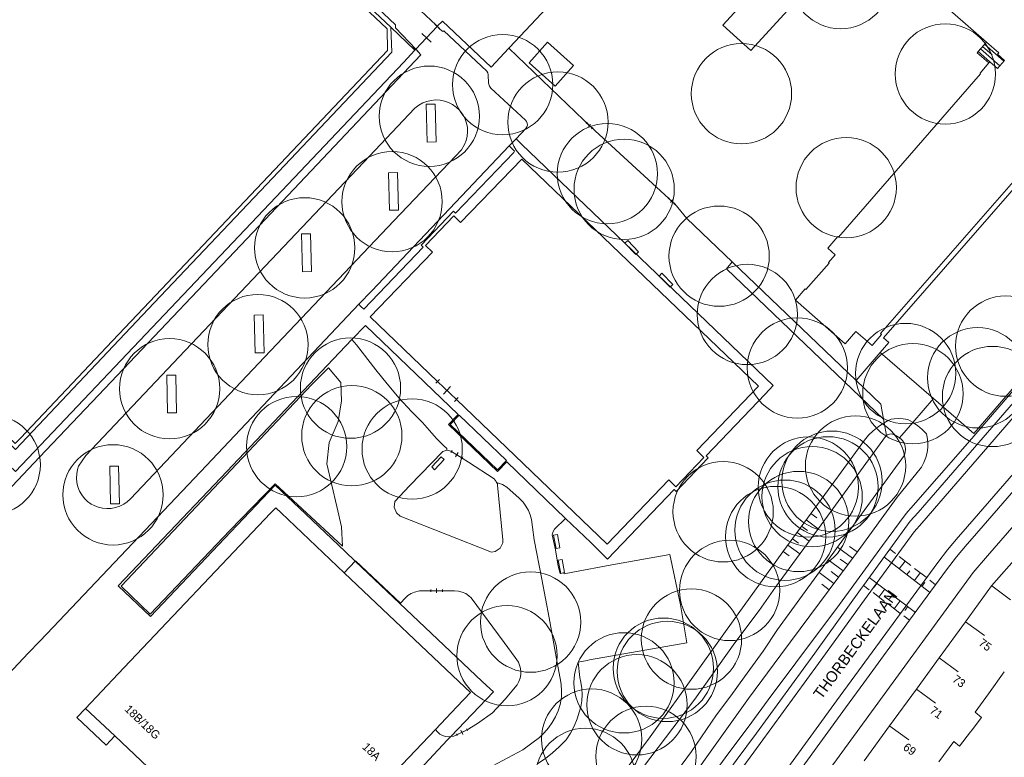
# Model space of a CAD drawing. Header units: metres. Extents: x 134994 to 136506, y 457393 to 459006.
# Tile 9 of 171: x 135169 to 135295, y 457637 to 457731. Entities that reach past the tile are written whole.
import ezdxf
from ezdxf.enums import TextEntityAlignment as Align

# ---------------------------------------------------------------- set-up
doc = ezdxf.new("R2010")
doc.units = ezdxf.units.M
for name, color, linetype, lineweight in [('B-WE-GR-BOOM-S', 250, 'Continuous', 13), ('B-WE-GW_TALUDLIJNEN', 251, 'Continuous', 5), ('B-WE-KG_BEBOUWING', 251, 'Continuous', 20), ('B-WE-KG_BEBOUWING TUSSENMUUR', 251, 'Continuous', 5), ('B-WE-KG_HUISNR', 251, 'Continuous', 5), ('B-WE-KG_ONDERGROND_REST', 251, 'Continuous', 5), ('B-WE-KG_STRAATNAAM', 251, 'Continuous', 5)]:
    doc.layers.add(name, color=color, linetype=linetype, lineweight=lineweight)
doc.styles.add('Styledgn000', font='dgn000.shx')

# ---------------------------------------------------------------- blocks, each defined once
blk = doc.blocks.new('SGR-BOOM_02')
blk.add_circle((0, 0), 6.4)

msp = doc.modelspace()

# ---------------------------------------------------------------- linework, layer by layer
at = {"layer": 'B-WE-GW_TALUDLIJNEN'}
for p, q in [((135269.88, 457668.26), (135270.65, 457667.69)), ((135269.29, 457667.45), (135270.83, 457666.32)), ((135268.11, 457665.83), (135269.65, 457664.71)), ((135268.7, 457666.64), (135269.47, 457666.08)), ((135267.52, 457665.03), (135268.29, 457664.46)), ((135266.33, 457663.41), (135267.11, 457662.85)), ((135266.93, 457664.22), (135268.46, 457663.1)), ((135275.19, 457662.55), (135273.29, 457663.95)), ((135275.78, 457663.35), (135274.83, 457664.05)), ((135274, 457660.94), (135272.1, 457662.34)), ((135274.59, 457661.74), (135273.64, 457662.45)), ((135272.81, 457659.33), (135270.92, 457660.73)), ((135273.4, 457660.14), (135272.45, 457660.84)), ((135272.21, 457658.53), (135271.26, 457659.23))]:
    msp.add_line(p, q, dxfattribs=at)
at = {"layer": 'B-WE-GW_TALUDLIJNEN', "flags": 128}
for points in [[(135282.89, 457679.88), (135283.48, 457679.48), (135284.08, 457678.98), (135284.62, 457678.42), (135284.71, 457678.01), (135284.79, 457677.35), (135284.79, 457676.68), (135284.71, 457676.03), (135284.55, 457675.39), (135284.31, 457674.77), (135284, 457674.18), (135280.89, 457670.34), (135275.92, 457663.5), (135266.03, 457650.23), (135261.9, 457644.65), (135250.33, 457628.46), (135245.88, 457622.54), (135242.01, 457617.33), (135224.26, 457593.17), (135222.89, 457594.05)], [(135279.24, 457679.84), (135279.14, 457679.78), (135278.46, 457679.33), (135277.82, 457678.82), (135277.24, 457678.24), (135276.72, 457677.61), (135273.39, 457673.05)], [(135279.24, 457679.84), (135279.67, 457680.07), (135280.13, 457680.28), (135280.5, 457680.35), (135281.09, 457680.4), (135281.67, 457680.36), (135282.25, 457680.24), (135282.84, 457679.92), (135282.89, 457679.88)], [(135273.39, 457673.05), (135266.29, 457663.35), (135260.58, 457655.46), (135255.47, 457648.26), (135249.37, 457639.74), (135243.04, 457631.23), (135239.62, 457626.59), (135237.08, 457623.09)]]:
    msp.add_lwpolyline(points, dxfattribs=at)
at = {"layer": 'B-WE-KG_BEBOUWING', "flags": 128}
for points in [[(135302.3, 457718.11), (135278.78, 457691.23), (135278.91, 457691.09), (135277.69, 457689.7), (135275.62, 457691.5), (135274.24, 457689.92), (135267.91, 457695.49), (135269.16, 457696.92), (135269.23, 457696.85), (135272.2, 457700.22), (135272.12, 457700.28), (135272.99, 457701.27), (135272.04, 457702.11), (135273.33, 457703.59), (135273.4, 457703.53), (135291.54, 457724.38), (135291.47, 457724.45), (135292.61, 457725.76), (135292.74, 457725.91), (135293.72, 457725.06), (135294.6, 457726.07), (135293.7, 457726.86), (135293.88, 457727.04), (135292.29, 457728.43), (135272.92, 457745.32)], [(135177.3, 457643.39), (135176.19, 457642.22), (135179.93, 457638.68), (135181.04, 457639.87), (135196.99, 457624.73), (135202.19, 457619.81), (135206.76, 457624.64), (135208.79, 457626.79), (135209.51, 457627.54), (135215.7, 457634.08), (135217.73, 457636.22), (135221.97, 457640.69), (135224.71, 457643.57), (135226.44, 457645.41), (135225.74, 457646.07), (135210.33, 457660.69), (135202.27, 457668.33), (135201.58, 457668.99), (135200.91, 457668.3), (135181.46, 457647.78), (135177.3, 457643.39), (135181.04, 457639.87)], [(135276.68, 457636.7), (135279.93, 457641.16), (135283.35, 457645.84), (135286.25, 457649.83), (135289.62, 457654.45), (135292.95, 457659.02), (135296.46, 457663.04)], [(135294.57, 457648.04), (135292.54, 457645.24), (135290.83, 457642.9), (135291.66, 457642.24), (135290.47, 457640.65), (135290.27, 457640.39), (135288.84, 457638.57), (135288.11, 457639.16), (135286.22, 457636.58)]]:
    msp.add_lwpolyline(points, dxfattribs=at)
msp.add_lwpolyline([(135237.26, 457722.78), (135233.94, 457725.76), (135236.27, 457728.42), (135239.6, 457725.45)], close=True, dxfattribs=at)
at = {"layer": 'B-WE-KG_BEBOUWING'}
msp.add_lwpolyline([(135229.88, 457673.85), (135231.01, 457675.03), (135224.97, 457680.8), (135223.84, 457679.62)], close=True, dxfattribs=at)
at = {"layer": 'B-WE-KG_BEBOUWING TUSSENMUUR'}
for p, q in [((135292.96, 457659.02), (135295.38, 457657.25)), ((135289.61, 457654.45), (135292.03, 457652.69)), ((135286.26, 457649.82), (135288.69, 457648.05)), ((135283.37, 457645.83), (135285.79, 457644.06)), ((135279.96, 457641.14), (135282.39, 457639.37))]:
    msp.add_line(p, q, dxfattribs=at)
at = {"layer": 'B-WE-KG_ONDERGROND_REST'}
for p, q in [((135219.45, 457727.51), (135222.17, 457730.42)), ((135222.47, 457730.15), (135221.88, 457730.7)), ((135222.2, 457730.45), (135222.54, 457730.09)), ((135221.4, 457728.42), (135220.23, 457729.51)), ((135291.23, 457727.22), (135292.29, 457728.43)), ((135219.74, 457727.23), (135219.16, 457727.78)), ((135231.33, 457727.63), (135240.9, 457718.46)), ((135291.23, 457727.22), (135292.74, 457725.91)), ((135291.51, 457727.54), (135293.98, 457725.39)), ((135291.78, 457727.85), (135293, 457726.78)), ((135292.04, 457728.15), (135294.51, 457725.99)), ((135228.74, 457723.16), (135228.68, 457724.25)), ((135233.44, 457718.46), (135229.04, 457722.56)), ((135240.9, 457718.46), (135242.33, 457717.09)), ((135241.19, 457718.05), (135241.33, 457718.19)), ((135241.26, 457718.12), (135241.97, 457717.43)), ((135241.48, 457717.63), (135241.75, 457717.92)), ((135241.9, 457717.36), (135242.04, 457717.5)), ((135242.33, 457717.09), (135251.74, 457708.48)), ((135223.65, 457712.98), (135225.27, 457714.67)), ((135231.95, 457714.32), (135232.07, 457714.5)), ((135251.81, 457708.55), (135251.67, 457708.4)), ((135252.5, 457707.76), (135251.74, 457708.48)), ((135252.5, 457707.75), (135251.74, 457708.48)), ((135252.26, 457708.27), (135251.97, 457707.97)), ((135252.57, 457707.83), (135252.42, 457707.68)), ((135252.5, 457707.76), (135254.03, 457705.9)), ((135259.83, 457700.36), (135254.03, 457705.9)), ((135259.83, 457700.36), (135275.67, 457685.22)), ((135180.75, 457690.28), (135185.47, 457695.27)), ((135181.61, 457690.42), (135186.08, 457695.14)), ((135211.3, 457690.46), (135213.05, 457692.27)), ((135213.05, 457692.27), (135224.84, 457680.88)), ((135275.67, 457685.22), (135278.72, 457688.82)), ((135278.72, 457688.82), (135285.53, 457682.93)), ((135181.86, 457658.98), (135206.17, 457684.72)), ((135222.46, 457685.36), (135222, 457684.88)), ((135224.63, 457682.81), (135222.23, 457685.12)), ((135224.64, 457682.81), (135222.23, 457685.12)), ((135223.9, 457684.45), (135222.97, 457683.48)), ((135264.03, 457683.47), (135265.08, 457684.59)), ((135224.87, 457683.05), (135224.4, 457682.57)), ((135285.53, 457682.93), (135282.89, 457679.88)), ((135224.84, 457680.88), (135223.63, 457679.61)), ((135223.63, 457679.61), (135229.89, 457673.64)), ((135279.24, 457679.84), (135279.15, 457680.32)), ((135279.24, 457679.84), (135279.53, 457678.21)), ((135282.89, 457679.88), (135281.2, 457677.92)), ((135279.53, 457678.21), (135279.55, 457678.1)), ((135176.42, 457674.32), (135177.32, 457675.67)), ((135224.1, 457676.31), (135223.94, 457676.04)), ((135225.36, 457675.34), (135224.02, 457676.17)), ((135225.36, 457675.34), (135224.02, 457676.17)), ((135224.86, 457676.03), (135224.52, 457675.49)), ((135225.44, 457675.48), (135225.28, 457675.21)), ((135229.89, 457673.64), (135231.07, 457674.87)), ((135195.73, 457666.1), (135201.51, 457672.05)), ((135195.86, 457665.93), (135201.5, 457671.88)), ((135230.52, 457671.96), (135229.76, 457672.23)), ((135232.65, 457670.21), (135231.47, 457671.3)), ((135279.96, 457663.71), (135280.69, 457663.14)), ((135279.2, 457662.73), (135285.03, 457658.2)), ((135280.17, 457661.97), (135280.55, 457662.46)), ((135281.14, 457661.22), (135281.9, 457662.19)), ((135281.17, 457662.76), (135282.63, 457661.63)), ((135282.12, 457660.46), (135282.49, 457660.95)), ((135283.09, 457659.71), (135283.85, 457660.68)), ((135283.12, 457661.25), (135284.58, 457660.12)), ((135283.23, 457655.64), (135277.34, 457660.09)), ((135278.32, 457659.34), (135277.94, 457658.84)), ((135284.06, 457658.95), (135284.44, 457659.44)), ((135285.06, 457659.74), (135285.79, 457659.17)), ((135219.91, 457658.39), (135221.37, 457658.41)), ((135221.37, 457658.26), (135221.37, 457658.55)), ((135221.37, 457658.41), (135222.84, 457658.41)), ((135221.37, 457658.41), (135222.84, 457658.41)), ((135222.11, 457658.12), (135222.11, 457658.71)), ((135222.84, 457658.27), (135222.84, 457658.56)), ((135222.84, 457658.41), (135224.4, 457658.41)), ((135277.32, 457658.53), (135276.58, 457659.08)), ((135279.28, 457657.04), (135277.81, 457658.16)), ((135279.3, 457658.6), (135278.55, 457657.6)), ((135280.29, 457657.86), (135279.91, 457657.36)), ((135281.27, 457657.12), (135280.51, 457656.11)), ((135281.25, 457655.56), (135279.77, 457656.67)), ((135282.25, 457656.38), (135281.87, 457655.88)), ((135282.48, 457654.63), (135281.74, 457655.19)), ((135171.41, 457651.94), (135170.03, 457650.48)), ((135232.55, 457649.27), (135232.12, 457649.87)), ((135237.97, 457646.74), (135237.49, 457649.23)), ((135241.34, 457649.51), (135241.61, 457649.57)), ((135224.66, 457640.01), (135226.01, 457640.66)), ((135224.68, 457640.02), (135226, 457640.66)), ((135225.47, 457640.07), (135225.21, 457640.6)), ((135226.07, 457640.53), (135225.94, 457640.79)), ((135224.75, 457639.89), (135224.62, 457640.15))]:
    msp.add_line(p, q, dxfattribs=at)
at = {"layer": 'B-WE-KG_ONDERGROND_REST', "flags": 128}
for points in [[(135185.47, 457695.27), (135215.86, 457727.34), (135215.79, 457730.1), (135197.64, 457747.31), (135159.8, 457783.18), (135142.09, 457800)], [(135201.24, 457747.15), (135200.41, 457746.24), (135202.57, 457744.18), (135213.06, 457734.23), (135216.87, 457730.62), (135216.88, 457730.23)], [(135225.66, 457740.88), (135218.83, 457733.6), (135222.02, 457730.62)], [(135231.33, 457727.63), (135231.41, 457727.72), (135242.97, 457740.06), (135243.15, 457740.26)], [(135258.63, 457730.59), (135262.2, 457727.34), (135267.39, 457733.02), (135263.83, 457736.28), (135258.63, 457730.59)], [(135216.28, 457730.32), (135212.19, 457734.21)], [(135222.2, 457730.45), (135222.85, 457731.1), (135229.09, 457725.21), (135231.33, 457727.63)], [(135186.08, 457695.14), (135200.4, 457710.25), (135216.39, 457727.14), (135216.28, 457730.32)], [(135219.35, 457727.4), (135216.28, 457730.32)], [(135216.88, 457730.23), (135219.44, 457727.5)], [(135219.45, 457727.51), (135222.17, 457730.42)], [(135222.02, 457730.62), (135222.2, 457730.45)], [(135222.17, 457730.42), (135222.2, 457730.45)], [(135228.51, 457724.73), (135223.03, 457729.87), (135222.91, 457729.77), (135222.54, 457730.09)], [(135217.9, 457725.81), (135219.35, 457727.4)], [(135219.35, 457727.4), (135219.44, 457727.5)], [(135219.44, 457727.5), (135219.45, 457727.51)], [(135219.44, 457727.5), (135220.09, 457726.8)], [(135292.61, 457725.76), (135291.1, 457727.07), (135291.23, 457727.22)], [(135220.09, 457726.8), (135199.46, 457704.99), (135179.75, 457684.21), (135171.43, 457675.43)], [(135217.9, 457725.81), (135199.26, 457706.17), (135168.35, 457673.6), (135167.58, 457674.33)], [(135228.68, 457724.25), (135228.64, 457724.49), (135228.51, 457724.73)], [(135229.04, 457722.56), (135228.86, 457722.81), (135228.74, 457723.16)], [(135225.02, 457719.73), (135224.61, 457720.12), (135224.15, 457720.45), (135223.64, 457720.71), (135223.11, 457720.89), (135222.55, 457721), (135221.98, 457721.03), (135221.42, 457720.98), (135220.86, 457720.85), (135220.33, 457720.65), (135219.84, 457720.37), (135219.31, 457719.97)], [(135219.31, 457719.97), (135212.78, 457713.04), (135189.26, 457688.25), (135177.32, 457675.67)], [(135220.77, 457720.48), (135220.91, 457715.66), (135222.05, 457715.69), (135221.91, 457720.51), (135220.77, 457720.48)], [(135225.27, 457714.67), (135225.66, 457715.34), (135225.87, 457715.86), (135226, 457716.4), (135226.06, 457716.96), (135226.04, 457717.52), (135225.93, 457718.07), (135225.75, 457718.59), (135225.5, 457719.09), (135225.18, 457719.55), (135225.02, 457719.73)], [(135233.5, 457717.39), (135233.63, 457717.59), (135233.7, 457717.82), (135233.68, 457718.06), (135233.59, 457718.28), (135233.44, 457718.46)], [(135279.14, 457690.66), (135303.2, 457718.19), (135302.89, 457718.47)], [(135232.25, 457716.08), (135233.5, 457717.39)], [(135322.45, 457717.35), (135322.32, 457717.2), (135323.43, 457716.33), (135290.7, 457678.46), (135285.53, 457682.93)], [(135225.86, 457592.09), (135229.09, 457596.23), (135237.63, 457607.93), (135241.48, 457613.18), (135245.73, 457618.92), (135249.92, 457624.71), (135250.74, 457625.81), (135259.28, 457637.53), (135261.86, 457641), (135264.42, 457644.49), (135267.97, 457649.19), (135273.53, 457656.65), (135279.03, 457664.16), (135281.9, 457668.11), (135282.26, 457668.53), (135282.64, 457668.94), (135289.86, 457677.19), (135297.62, 457686.16), (135307.86, 457697.89), (135319.28, 457711.14), (135323.76, 457716.13)], [(135231.39, 457715.16), (135232.25, 457716.08)], [(135232.95, 457715.4), (135232.47, 457715.86), (135232.25, 457716.08)], [(135212.2, 457694.96), (135213.83, 457696.67), (135231.39, 457715.16)], [(135231.39, 457715.16), (135231.62, 457714.91), (135232.07, 457714.5)], [(135232.95, 457715.4), (135249.17, 457699.87), (135265.08, 457684.59)], [(135325.39, 457714.7), (135312.35, 457699.59), (135298.43, 457683.64), (135284.05, 457667.04), (135283.06, 457665.93), (135276.71, 457657.24), (135270.86, 457649.1), (135263.42, 457638.89), (135260.84, 457635.41), (135251.89, 457623.11), (135247.5, 457617.05), (135241.31, 457608.66)], [(135324.42, 457715.48), (135311.86, 457700.93), (135297.94, 457684.98), (135283.56, 457668.38), (135282.57, 457667.28), (135279.96, 457663.71)], [(135212.82, 457694.33), (135220.39, 457702.24), (135220.12, 457702.52), (135224.26, 457706.86), (135224.54, 457706.58), (135231.95, 457714.32)], [(135225.18, 457705.38), (135232.98, 457713.5), (135263.2, 457684.52), (135255.31, 457676.29)], [(135223.65, 457712.98), (135216.65, 457705.59), (135200.14, 457688.2), (135183.03, 457670.15)], [(135215.99, 457711.73), (135216.1, 457706.95), (135217.23, 457706.97), (135217.12, 457711.76), (135215.99, 457711.73)], [(135231.82, 457587.84), (135240.61, 457599.74), (135247.76, 457609.38), (135250.14, 457612.71), (135257.78, 457623.18), (135262.98, 457630.28), (135267.29, 457636.27), (135273.15, 457644.37), (135275.51, 457647.53), (135286.07, 457661.99), (135287.34, 457663.63), (135288.68, 457665.23), (135289.33, 457665.97), (135302.48, 457681.09), (135316.34, 457696.92), (135323.75, 457705.45), (135329.02, 457711.55)], [(135256.73, 457614.33), (135290.61, 457660.72), (135292.41, 457662.84), (135334.04, 457710.71), (135336.33, 457708.75)], [(135285.79, 457659.17), (135287.2, 457661.09), (135288.47, 457662.74), (135289.81, 457664.34), (135290.46, 457665.08), (135303.61, 457680.2), (135317.48, 457696.03), (135324.88, 457704.56), (135329.47, 457709.87)], [(135224.29, 457706.23), (135220.71, 457702.48), (135221.59, 457701.63)], [(135225.18, 457705.38), (135224.29, 457706.23)], [(135180.75, 457690.28), (135168.99, 457677.89), (135168.33, 457677.21), (135139.81, 457704.27)], [(135204.86, 457703.93), (135204.98, 457699.12), (135206.12, 457699.15), (135206, 457703.96), (135204.86, 457703.93)], [(135246.15, 457702.74), (135247.52, 457701.32), (135247.88, 457701.66), (135246.51, 457703.09), (135246.15, 457702.74)], [(135213.64, 457693.35), (135221.59, 457701.63)], [(135279.15, 457680.32), (135259.1, 457699.48), (135259.83, 457700.36)], [(135250.51, 457698.56), (135251.91, 457697.15), (135252.26, 457697.5), (135250.86, 457698.91), (135250.51, 457698.56)], [(135171.41, 457651.94), (135172.34, 457652.92), (135192.72, 457674.4), (135212.2, 457694.96)], [(135212.2, 457694.96), (135212.4, 457694.72), (135212.82, 457694.33)], [(135198.83, 457693.57), (135198.94, 457688.75), (135200.1, 457688.78), (135199.98, 457693.6), (135198.83, 457693.57)], [(135222.23, 457685.12), (135213.64, 457693.35)], [(135181.61, 457690.42), (135168.36, 457676.41), (135161.43, 457683.02)], [(135195.86, 457665.93), (135185.59, 457655.12), (135181.48, 457659.02), (135194.55, 457672.81), (135208.15, 457687.15), (135211.3, 457690.46)], [(135211.3, 457690.46), (135211.9, 457689.78), (135214.34, 457686.61)], [(135278.72, 457688.82), (135279.81, 457690.1), (135279.14, 457690.66)], [(135187.67, 457685.9), (135187.78, 457681.09), (135188.93, 457681.11), (135188.82, 457685.92), (135187.67, 457685.9)], [(135201.51, 457672.05), (135210.09, 457664.09), (135209.96, 457666.58), (135209.36, 457669.15), (135208.11, 457674.58), (135208.38, 457677.32), (135209.56, 457680), (135209.97, 457682.64), (135209.9, 457684.98), (135208.29, 457686.83), (135206.17, 457684.72)], [(135214.34, 457686.61), (135215.8, 457684.79), (135217.33, 457683), (135218.92, 457681.27), (135220.3, 457679.86)], [(135275.67, 457685.22), (135278.81, 457682.22), (135279.15, 457680.32)], [(135241.78, 457664.54), (135243.93, 457662.43), (135252.42, 457671.34), (135252.68, 457671.06), (135256.79, 457675.35), (135256.52, 457675.62), (135264.03, 457683.47)], [(135251.73, 457672.56), (135243.86, 457664.36), (135224.63, 457682.81)], [(135220.3, 457679.86), (135222.11, 457677.82), (135223, 457676.92)], [(135238.11, 457622.19), (135255.06, 457644.56), (135260.19, 457651.76), (135263.26, 457655.89), (135265.35, 457658.88), (135271.67, 457667.46), (135279.4, 457678.08), (135279.53, 457678.21)], [(135281.2, 457677.92), (135281.08, 457678.02), (135280.65, 457678.27), (135280.18, 457678.44), (135279.9, 457678.4), (135279.64, 457678.29), (135279.53, 457678.21)], [(135222.61, 457594.25), (135241.08, 457619.45), (135254.65, 457637.9), (135257.85, 457642.55), (135259.66, 457644.99), (135261.41, 457647.43), (135263.8, 457650.71), (135265.62, 457653.46), (135273.84, 457664.73), (135281.81, 457675.7), (135281.92, 457676.08), (135281.95, 457676.47), (135281.9, 457676.86), (135281.77, 457677.24), (135281.57, 457677.58), (135281.46, 457677.71), (135281.2, 457677.92)], [(135223.41, 457676.35), (135223.4, 457676.55), (135223, 457676.92)], [(135229.76, 457672.23), (135229.87, 457672.03), (135229.9, 457671.89), (135230.56, 457664.92), (135230.57, 457664.51), (135230.24, 457663.83), (135229.59, 457663.43), (135229.12, 457663.34), (135217.44, 457667.92), (135217.01, 457668.34), (135216.68, 457669.07), (135216.78, 457669.8), (135218.67, 457671.78), (135222.89, 457676.16), (135223.41, 457676.35)], [(135223.41, 457676.35), (135223.93, 457676.23), (135224.02, 457676.17)], [(135255.31, 457676.29), (135256.23, 457675.41)], [(135171.43, 457675.43), (135164.39, 457668.03), (135161.27, 457664.75), (135160, 457663.42)], [(135221.85, 457673.85), (135223.08, 457675.14), (135222.71, 457675.48), (135221.49, 457674.2), (135221.85, 457673.85)], [(135225.36, 457675.34), (135226.19, 457674.81), (135229.44, 457672.69)], [(135231.07, 457674.87), (135238.57, 457667.64)], [(135256.23, 457675.41), (135252.66, 457671.67), (135251.73, 457672.56)], [(135178.03, 457669.47), (135177.57, 457669.8), (135177.16, 457670.19), (135176.82, 457670.64), (135176.54, 457671.13), (135176.33, 457671.65), (135176.2, 457672.2), (135176.14, 457672.77), (135176.17, 457673.33), (135176.28, 457673.88), (135176.42, 457674.32)], [(135180.38, 457674.29), (135180.48, 457669.48), (135181.62, 457669.51), (135181.52, 457674.32), (135180.38, 457674.29)], [(135201.5, 457671.88), (135205.39, 457668.23), (135210.45, 457663.41), (135211.73, 457662.19)], [(135229.44, 457672.69), (135229.7, 457672.34), (135229.76, 457672.23)], [(135231.47, 457671.3), (135231.06, 457671.64), (135230.52, 457671.96)], [(135183.03, 457670.15), (135182.63, 457669.77), (135182.17, 457669.45), (135181.66, 457669.19), (135181.13, 457669.01), (135180.57, 457668.91), (135180.01, 457668.88), (135179.45, 457668.93), (135178.9, 457669.07), (135178.38, 457669.28), (135178.03, 457669.47)], [(135234.34, 457666.52), (135234.21, 457667.48), (135234.05, 457668.08), (135233.82, 457668.66), (135233.51, 457669.21), (135233.14, 457669.71), (135232.7, 457670.16), (135232.65, 457670.21)], [(135239.49, 457660.79), (135238.38, 457660.55), (135238.33, 457660.69), (135237.86, 457660.59), (135237.64, 457661.55), (135237.3, 457663.63), (135236.88, 457665.53), (135236.98, 457665.98), (135237.16, 457666.25), (135238.57, 457667.64)], [(135238.57, 457667.64), (135241.78, 457664.54)], [(135181.86, 457658.98), (135185.56, 457655.42), (135195.73, 457666.1)], [(135237.49, 457649.23), (135236.46, 457654.95), (135235.53, 457659.88), (135234.55, 457664.89), (135234.34, 457666.52)], [(135237.05, 457665.49), (135237.36, 457663.79), (135237.85, 457663.88), (135237.54, 457665.58), (135237.05, 457665.49)], [(135241.61, 457649.57), (135254.03, 457651.76), (135253.23, 457656.59), (135251.89, 457663.03), (135244.46, 457661.71), (135239.49, 457660.79)], [(135279.96, 457663.71), (135276.58, 457659.08)], [(135210.33, 457660.69), (135211.73, 457662.19)], [(135211.73, 457662.19), (135211.77, 457662.23), (135217.49, 457656.83), (135218.09, 457657.45)], [(135211.73, 457662.19), (135227.93, 457646.84)], [(135237.62, 457662.3), (135237.95, 457660.62), (135238.44, 457660.72), (135238.12, 457662.4), (135237.62, 457662.3)], [(135218.09, 457657.45), (135218.45, 457657.78), (135218.86, 457658.04), (135219.3, 457658.24), (135219.91, 457658.39)], [(135224.4, 457658.41), (135224.9, 457658.36), (135225.38, 457658.24), (135225.83, 457658.04), (135226.24, 457657.77), (135226.53, 457657.51)], [(135276.58, 457659.08), (135276.22, 457658.58), (135270.37, 457650.44), (135262.93, 457640.23), (135260.35, 457636.75), (135251.4, 457624.45), (135247.01, 457618.39), (135245.47, 457616.31)], [(135282.48, 457654.63), (135285.79, 457659.17)], [(135226.53, 457657.51), (135230.72, 457651.78), (135232.12, 457649.87)], [(135232.82, 457587.09), (135241.74, 457598.84), (135248.89, 457608.49), (135251.27, 457611.81), (135258.91, 457622.28), (135264.11, 457629.38), (135268.42, 457635.38), (135274.29, 457643.48), (135276.64, 457646.64), (135282.48, 457654.63)], [(135161.64, 457641.6), (135170.03, 457650.48)], [(135232.38, 457646.39), (135232.62, 457646.8), (135232.77, 457647.24), (135232.86, 457647.71), (135232.86, 457648.17), (135232.78, 457648.64), (135232.55, 457649.27)], [(135240.38, 457647.35), (135240.19, 457649.28), (135241.34, 457649.51)], [(135223.94, 457639.79), (135229.36, 457645.49), (135228.96, 457645.88), (135227.93, 457646.84)], [(135237.92, 457644.08), (135238.03, 457644.86), (135238.06, 457645.65), (135238.01, 457646.43), (135237.97, 457646.74)], [(135240.51, 457643.57), (135240.63, 457644.35), (135240.68, 457645.15), (135240.64, 457645.94), (135240.53, 457646.73), (135240.38, 457647.35)], [(135226.01, 457640.66), (135227.34, 457641.44), (135229.26, 457642.83), (135230.87, 457644.58), (135232.38, 457646.39)], [(135235.26, 457639.66), (135235.85, 457640.25), (135236.39, 457640.89), (135236.86, 457641.58), (135237.27, 457642.3), (135237.61, 457643.07), (135237.87, 457643.87), (135237.92, 457644.08)], [(135238.64, 457639.38), (135239.18, 457640.23), (135239.65, 457641.13), (135240.04, 457642.06), (135240.36, 457643.02), (135240.51, 457643.57)], [(135221.97, 457640.69), (135222.22, 457640.38), (135222.52, 457640.12), (135222.87, 457639.93), (135223.25, 457639.81), (135223.65, 457639.77), (135223.92, 457639.79)], [(135219.98, 457635.58), (135223.52, 457639.36), (135223.94, 457639.79)], [(135223.92, 457639.79), (135223.94, 457639.79)], [(135223.94, 457639.79), (135224.31, 457639.86), (135224.66, 457640.01)], [(135223.99, 457633.62), (135224.9, 457633.91), (135225.95, 457634.31), (135229.29, 457636.05), (135233.1, 457638.12), (135235.26, 457639.66)], [(135235.03, 457636.37), (135235.99, 457637.01), (135236.9, 457637.71), (135237.77, 457638.48), (135238.57, 457639.3), (135238.64, 457639.38)]]:
    msp.add_lwpolyline(points, dxfattribs=at)

# ---------------------------------------------------------------- block references
at = {"layer": 'B-WE-GR-BOOM-S'}
for p in [(135273.68, 457736.53), (135287.04, 457724.36), (135230.53, 457722.99), (135261.02, 457721.83), (135221.17, 457718.96), (135237.59, 457718.21), (135243.91, 457711.62), (135246.05, 457709.63), (135274.39, 457709.85), (135216.43, 457708.05), (135205.27, 457702.16), (135258.17, 457701.1), (135261.78, 457693.66), (135199.3, 457689.82), (135294.75, 457689.62), (135268.16, 457686.84), (135281.97, 457686.12), (135291.17, 457685.58), (135188.03, 457684.18), (135211.12, 457684.26), (135282.9, 457683.55), (135293.06, 457683.19), (135211.29, 457678.18), (135204.24, 457676.8), (135218.99, 457676.48), (135165.13, 457674.47), (135275.58, 457674.31), (135272.58, 457672.38), (135180.81, 457670.64), (135269.57, 457671.63), (135272.08, 457671.66), (135270.04, 457670.41), (135258.68, 457668.48), (135268.33, 457667.24), (135266.57, 457666.13), (135265.38, 457665.32), (135259.51, 457658.44), (135234.1, 457654.4), (135254.64, 457652.23), (135231.1, 457650.11), (135251.05, 457648.52), (135251.56, 457648.1), (135246.03, 457646.65), (135247.68, 457643.85), (135241.91, 457639.47), (135248.84, 457637.26), (135241.09, 457634.45)]:
    msp.add_blockref('SGR-BOOM_02', p, dxfattribs=at)

# ---------------------------------------------------------------- texts
at = {"layer": 'B-WE-KG_HUISNR', "style": 'Styledgn000'}
for s, p in [('75', (135291.5, 457651.96)), ('73', (135288.16, 457647.32)), ('71', (135285.26, 457643.33)), ('69', (135281.86, 457638.64))]:
    msp.add_text(s, height=1.054, rotation=323.9125, dxfattribs=at).set_placement(p, align=Align.MIDDLE_LEFT)
for s, p in [('18B/18G', (135186.6, 457639.73)), ('18A', (135214.72, 457637.02))]:
    msp.add_text(s, height=1.054, rotation=316.4595, dxfattribs=at).set_placement(p, align=Align.MIDDLE_RIGHT)
at = {"layer": 'B-WE-KG_STRAATNAAM', "style": 'Styledgn000'}
msp.add_text('THORBECKELAAN', height=1.4, rotation=53.7868, dxfattribs=at).set_placement((135276.11, 457651.12), align=Align.CENTER)

doc.saveas('drawing.dxf')
